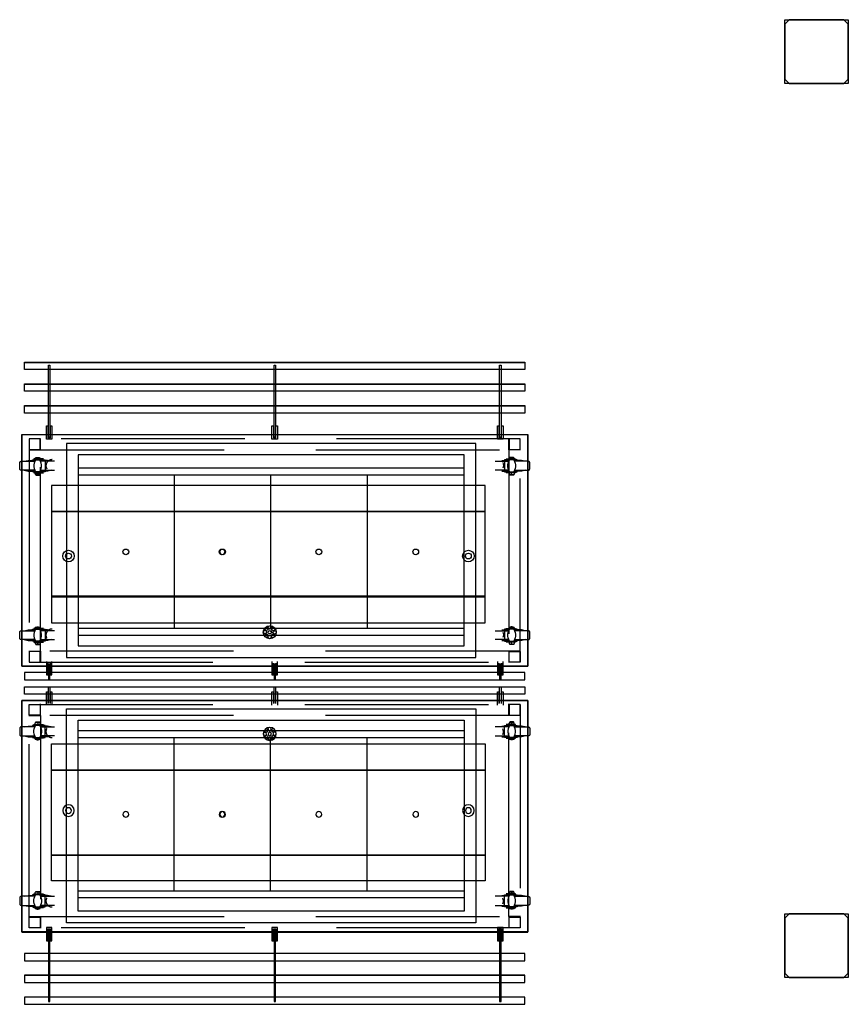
# Model space of a CAD drawing. Header units: millimetres. Extents: x -110 to 230337154, y -20 to 1103899040.
# Tile 40 of 58: x 115187361 to 115190226, y 551926920 to 551930322. Entities that reach past the tile are written whole.
import ezdxf

# ---------------------------------------------------------------- set-up
doc = ezdxf.new("R2010")
doc.units = ezdxf.units.MM
doc.header["$LTSCALE"] = 50
doc.linetypes.add('DASHED', pattern=[19.05, 12.7, -6.35])
doc.layers.get('0').update_dxf_attribs({"lineweight": 5})
for name, color, linetype in [('2D APPARATUUR', 7, 'Continuous'), ('2D APPARATUUR BOVENBOUW KOUD', 3, 'Continuous'), ('2D APPARATUUR ONDERBOUW', 40, 'DASHED'), ('ONDERLEGGER BOUWKUNDIG', 7, 'Continuous')]:
    doc.layers.add(name, color=color, linetype=linetype)

# ---------------------------------------------------------------- blocks, each defined once
blk = doc.blocks.new('HOESTSCHOT 1500 DUBBEL')
at = {"layer": '2D APPARATUUR BOVENBOUW KOUD', "color": 251, "true_color": 0x636466}
for p, q in [((1500, 473.6, 1.3), (0, 473.6, 1.3)), ((0, 473.6, 1.3), (0, 382, 1.3)), ((1500, 382, 1.3), (1500, 473.6, 1.3)), ((1500, 384.3), (0, 384.3)), ((0, 384.3), (0, 89.4)), ((0, 382, 1.3), (1500, 382, 1.3)), ((1500, 89.4), (1500, 384.3)), ((0, 89.4), (1500, 89.4)), ((1500, 89.4), (0, 89.4)), ((0, 89.4), (0, 0)), ((1500, 0), (1500, 89.4)), ((0, 0), (1500, 0))]:
    blk.add_line(p, q, dxfattribs=at)
for centre, radius in [((58.1, 243.3, -0.1), 20), ((58.1, 243.3, -0.1), 10), ((1440.9, 243.3, -0.1), 20), ((1440.9, 243.3, -0.1), 10)]:
    blk.add_circle(centre, radius, dxfattribs=at)
blk = doc.blocks.new('*U189')
at = {"layer": '2D APPARATUUR'}
blk.add_circle((0, 0), 5.82, dxfattribs=at)
blk = doc.blocks.new('*U190')
at = {"layer": '2D APPARATUUR', "color": 0, "linetype": 'ByBlock', "lineweight": -2, "transparency": 16777216}
blk.add_blockref('*U189', (6452.4, 2.4), dxfattribs=at)
for p, rotation in [((6457.7, 14), 315.0000000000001), ((6469.6, 18.5), 270), ((6481.2, 13.2), 225.0000000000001), ((6485.7, 1.3), 180), ((6456.9, -9.5), 45.00000000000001), ((6468.5, -14.8), 90.00000000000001), ((6480.4, -10.3), 135)]:
    blk.add_blockref('*U189', p, dxfattribs=dict(at, rotation=rotation))
blk = doc.blocks.new('GRKKB-S 14')
at = {"layer": '2D APPARATUUR', "color": 251, "true_color": 0x636466}
for p, q in [((40, 663.8), (1375, 663.8)), ((40, 639.9), (1375, 639.9)), ((375, 109.9), (375, 639.9)), ((710, 109.9), (710, 639.9)), ((1042.5, 109.9), (1042.5, 639.9)), ((40, 109.9), (1375, 109.9)), ((40, 109.9), (365, 109.9)), ((365, 109.9), (690, 109.9)), ((40, 86.1), (1375, 86.1))]:
    blk.add_line(p, q, dxfattribs=at)
for points in [[(0, 0), (1415, 0), (1415, 740), (0, 740)], [(40, 40), (1375, 40), (1375, 700), (40, 700)]]:
    blk.add_lwpolyline(points, close=True, dxfattribs=at)
for centre, radius in [((712.1, 652.8), 22.5), ((712.3, 652.6), 5.82), ((207.5, 374.9), 9.86), ((542.5, 374.9), 9.86), ((875, 374.9), 9.86), ((877.5, 374.9), 9.86), ((1210, 374.9), 9.86)]:
    blk.add_circle(centre, radius, dxfattribs=at)
blk.add_blockref('*U190', (-5756.9, 651), dxfattribs=at)
blk = doc.blocks.new('A$Ce2f15372')
at = {"layer": '2D APPARATUUR'}
for p, q in [((17, 2193.2), (17, 2218.4)), ((17, 2218.4), (1747.2, 2218.4)), ((1747.2, 2218.4), (1747.2, 2193.2)), ((1747.2, 2193.2), (17, 2193.2)), ((99.5, 1959.3), (99.5, 2208.5)), ((99.5, 2208.5), (104.5, 2208.5)), ((104.5, 2208.5), (104.5, 1959.3)), ((879.5, 1959.3), (879.5, 2208.5)), ((879.5, 2208.5), (884.5, 2208.5)), ((884.5, 2208.5), (884.5, 1959.3)), ((1659.4, 1959.3), (1659.4, 2208.5)), ((1659.4, 2208.5), (1664.5, 2208.5)), ((1664.5, 2208.5), (1664.5, 1959.3)), ((17, 2118.4), (17, 2143.5)), ((17, 2143.5), (1747.2, 2143.5)), ((1747.2, 2143.5), (1747.2, 2118.4)), ((1747.2, 2118.4), (17, 2118.4)), ((17, 2043.2), (17, 2068.6)), ((17, 2068.6), (1747.2, 2068.6)), ((1747.2, 2043.2), (17, 2043.2)), ((1747.2, 2068.6), (1747.2, 2043.2)), ((92.3, 1952.7), (92.3, 1998.7)), ((92.3, 1998.7), (97.4, 1998.7)), ((97.4, 1998.7), (97.4, 1957.7)), ((106.4, 1957.7), (106.4, 1998.7)), ((106.4, 1998.7), (111.4, 1998.7)), ((111.4, 1998.7), (111.4, 1952.7)), ((872.3, 1952.7), (872.3, 1998.7)), ((872.3, 1998.7), (877.3, 1998.7)), ((877.3, 1998.7), (877.3, 1957.7)), ((886.3, 1957.7), (886.3, 1998.7)), ((886.3, 1998.7), (891.4, 1998.7)), ((891.4, 1998.7), (891.4, 1952.7)), ((1652.3, 1952.7), (1652.3, 1998.7)), ((1652.3, 1998.7), (1657.3, 1998.7)), ((1657.3, 1998.7), (1657.3, 1957.7)), ((1666.3, 1957.7), (1666.3, 1998.7)), ((1666.3, 1998.7), (1671.3, 1998.7)), ((1671.3, 1998.7), (1671.3, 1952.7)), ((7, 1168.2), (7, 1968.6)), ((7, 1968.6), (1757.3, 1968.6)), ((111.4, 1952.7), (92.3, 1952.7)), ((97.4, 1957.7), (106.4, 1957.7)), ((104.5, 1959.3), (99.5, 1959.3)), ((891.4, 1952.7), (872.3, 1952.7)), ((877.3, 1957.7), (886.3, 1957.7)), ((884.5, 1959.3), (879.5, 1959.3)), ((1671.3, 1952.7), (1652.3, 1952.7)), ((1657.3, 1957.7), (1666.3, 1957.7)), ((1664.5, 1959.3), (1659.4, 1959.3)), ((1692, 1915.6), (1692, 1955.6)), ((1757.3, 1968.6), (1757.3, 1168.2)), ((1731.9, 1915.6), (1692, 1915.6)), ((1757.3, 1168.2), (7, 1168.2)), ((92.3, 1184.2), (92.3, 1138.1)), ((97.4, 1138.1), (97.4, 1179.1)), ((99.5, 1177.6), (99.5, 1121.3)), ((104.5, 1121.3), (104.5, 1177.6)), ((106.4, 1179.1), (106.4, 1138.1)), ((111.4, 1138.1), (111.4, 1184.2)), ((872.3, 1184.2), (872.3, 1138.1)), ((877.3, 1138.1), (877.3, 1179.1)), ((879.5, 1177.6), (879.5, 1121.3)), ((884.5, 1121.3), (884.5, 1177.6)), ((886.3, 1179.1), (886.3, 1138.1)), ((891.4, 1138.1), (891.4, 1184.2)), ((1652.3, 1184.2), (1652.3, 1138.1)), ((1657.3, 1138.1), (1657.3, 1179.1)), ((1659.4, 1177.6), (1659.4, 1121.3)), ((1664.5, 1121.3), (1664.5, 1177.6)), ((1666.3, 1179.1), (1666.3, 1138.1)), ((1671.3, 1138.1), (1671.3, 1184.2)), ((17, 1146.4), (17, 1121)), ((1747.2, 1146.4), (17, 1146.4)), ((92.3, 1138.1), (97.4, 1138.1)), ((106.4, 1138.1), (111.4, 1138.1)), ((872.3, 1138.1), (877.3, 1138.1)), ((886.3, 1138.1), (891.4, 1138.1)), ((1652.3, 1138.1), (1657.3, 1138.1)), ((1666.3, 1138.1), (1671.3, 1138.1)), ((1747.2, 1121), (1747.2, 1146.4)), ((17, 1121), (1747.2, 1121)), ((17, 1121), (1747.2, 1121)), ((17, 1072), (17, 1097.4)), ((99.5, 1040.8), (99.5, 1097.1)), ((104.5, 1097.1), (104.5, 1040.8)), ((879.5, 1040.8), (879.5, 1097.1)), ((884.5, 1097.1), (884.5, 1040.8)), ((1659.4, 1040.8), (1659.4, 1097.1)), ((1664.5, 1097.1), (1664.5, 1040.8)), ((1747.2, 1097.4), (1747.2, 1072)), ((1747.2, 1072), (17, 1072)), ((92.3, 1034.2), (92.3, 1080.2)), ((92.3, 1080.2), (97.4, 1080.2)), ((97.4, 1080.2), (97.4, 1039.2)), ((106.4, 1039.2), (106.4, 1080.2)), ((106.4, 1080.2), (111.4, 1080.2)), ((111.4, 1080.2), (111.4, 1034.2)), ((872.3, 1034.2), (872.3, 1080.2)), ((872.3, 1080.2), (877.3, 1080.2)), ((877.3, 1080.2), (877.3, 1039.2)), ((886.3, 1039.2), (886.3, 1080.2)), ((886.3, 1080.2), (891.4, 1080.2)), ((891.4, 1080.2), (891.4, 1034.2)), ((1652.3, 1034.2), (1652.3, 1080.2)), ((1652.3, 1080.2), (1657.3, 1080.2)), ((1657.3, 1080.2), (1657.3, 1039.2)), ((1666.3, 1039.2), (1666.3, 1080.2)), ((1666.3, 1080.2), (1671.3, 1080.2)), ((1671.3, 1080.2), (1671.3, 1034.2)), ((7, 1050.2), (7, 249.8)), ((1757.3, 1050.2), (7, 1050.2)), ((1757.3, 249.8), (1757.3, 1050.2)), ((1731.9, 302.8), (1692, 302.8)), ((1692, 302.8), (1692, 262.8)), ((7, 249.8), (1757.3, 249.8)), ((111.4, 265.7), (92.3, 265.7)), ((92.3, 265.7), (92.3, 219.7)), ((97.4, 219.7), (97.4, 260.7)), ((97.4, 260.7), (106.4, 260.7)), ((104.5, 259.1), (99.5, 259.1)), ((99.5, 259.1), (99.5, 9.9)), ((104.5, 9.9), (104.5, 259.1)), ((106.4, 260.7), (106.4, 219.7)), ((111.4, 219.7), (111.4, 265.7)), ((891.4, 265.7), (872.3, 265.7)), ((872.3, 265.7), (872.3, 219.7)), ((877.3, 219.7), (877.3, 260.7)), ((877.3, 260.7), (886.3, 260.7)), ((884.5, 259.1), (879.5, 259.1)), ((879.5, 259.1), (879.5, 9.9)), ((884.5, 9.9), (884.5, 259.1)), ((886.3, 260.7), (886.3, 219.7)), ((891.4, 219.7), (891.4, 265.7)), ((1671.3, 265.7), (1652.3, 265.7)), ((1652.3, 265.7), (1652.3, 219.7)), ((1657.3, 219.7), (1657.3, 260.7)), ((1657.3, 260.7), (1666.3, 260.7)), ((1664.5, 259.1), (1659.4, 259.1)), ((1659.4, 259.1), (1659.4, 9.9)), ((1664.5, 9.9), (1664.5, 259.1)), ((1666.3, 260.7), (1666.3, 219.7)), ((1671.3, 219.7), (1671.3, 265.7)), ((92.3, 219.7), (97.4, 219.7)), ((106.4, 219.7), (111.4, 219.7)), ((872.3, 219.7), (877.3, 219.7)), ((886.3, 219.7), (891.4, 219.7)), ((1652.3, 219.7), (1657.3, 219.7)), ((1666.3, 219.7), (1671.3, 219.7)), ((17, 175.2), (17, 149.8)), ((1747.2, 175.2), (17, 175.2)), ((1747.2, 149.8), (1747.2, 175.2)), ((17, 149.8), (1747.2, 149.8)), ((17, 100), (17, 74.9)), ((1747.2, 100), (17, 100)), ((17, 74.9), (1747.2, 74.9)), ((1747.2, 74.9), (1747.2, 100)), ((17, 25.1), (17, 0)), ((1747.2, 25.1), (17, 25.1)), ((17, 0), (1747.2, 0)), ((99.5, 9.9), (104.5, 9.9)), ((879.5, 9.9), (884.5, 9.9)), ((1659.4, 9.9), (1664.5, 9.9)), ((1747.2, 0), (1747.2, 25.1))]:
    blk.add_line(p, q, dxfattribs=at)
for points in [[(1746.8, 2218), (1746.8, 2193.2), (16.9, 2193.2), (16.9, 2218)], [(1746.8, 2143.1), (1746.8, 2118.3), (16.9, 2118.3), (16.9, 2143.1)], [(1746.8, 2043.1), (16.9, 2043.1), (16.9, 2068.3), (1746.8, 2068.3)], [(1746.8, 1146.4), (16.9, 1146.4), (16.9, 1121.3), (1746.8, 1121.3)], [(1746.8, 1071.9), (16.9, 1071.9), (16.9, 1097.1), (1746.8, 1097.1)], [(1746.8, 175.2), (16.9, 175.2), (16.9, 150.1), (1746.8, 150.1)], [(1746.8, 75.2), (1746.8, 100.1), (16.9, 100.1), (16.9, 75.2)], [(1746.8, 0.4), (1746.8, 25.2), (16.9, 25.2), (16.9, 0.4)]]:
    blk.add_lwpolyline(points, close=True, dxfattribs=at)
at = {"layer": '2D APPARATUUR', "color": 7, "lineweight": 25}
for points in [[(1756.8, 1168.2), (1756.8, 1968.3), (6.9, 1968.3), (6.9, 1168.2)], [(1756.8, 1050.2), (1756.8, 250.1), (6.9, 250.1), (6.9, 1050.2)]]:
    blk.add_lwpolyline(points, close=True, dxfattribs=at)
at = {"layer": '2D APPARATUUR ONDERBOUW'}
for p, q in [((70.6, 1954.5), (33.1, 1954.5)), ((33.1, 1954.5), (33.1, 1916.9)), ((70.6, 1916.9), (70.6, 1954.5)), ((72, 1915.6), (72, 1955.6)), ((1730.6, 1954.5), (1693, 1954.5)), ((1693, 1954.5), (1693, 1916.9)), ((1730.6, 1916.9), (1730.6, 1954.5)), ((32, 1915.6), (72, 1915.6)), ((33.1, 1916.9), (70.6, 1916.9)), ((1693, 1916.9), (1730.6, 1916.9)), ((0, 1872.2), (0.3, 1873)), ((0, 1871.4), (0, 1872.2)), ((0, 1850.3), (0, 1871.4)), ((0.3, 1873), (0.5, 1873.8)), ((0.5, 1873.8), (1.1, 1874.6)), ((1.1, 1874.6), (1.6, 1875.1)), ((1.6, 1875.1), (2.4, 1875.7)), ((2.4, 1875.7), (3.2, 1875.9)), ((3.2, 1875.9), (4, 1876.2)), ((4, 1876.2), (5, 1876.5)), ((5, 1876.5), (52.4, 1876.5)), ((15.9, 1876.5), (28.8, 1879.4)), ((28.8, 1879.4), (54, 1879.4)), ((44.2, 1879.4), (44.2, 1881.2)), ((44.2, 1881.2), (87.8, 1881.2)), ((81.8, 1884.7), (48.9, 1884.7)), ((48.9, 1884.7), (48.9, 1882)), ((52.1, 1875.9), (50.3, 1870.1)), ((55, 1881.2), (52.1, 1875.9)), ((54, 1887.6), (57.1, 1888.9)), ((70.9, 1887.6), (54, 1887.6)), ((54, 1887.6), (54, 1884.7)), ((57.1, 1888.9), (60.6, 1889.4)), ((60.6, 1889.4), (64.3, 1889.4)), ((64.3, 1889.4), (67.7, 1888.9)), ((67.7, 1888.9), (70.9, 1887.6)), ((72.5, 1875.9), (69.6, 1881.2)), ((70.9, 1887.6), (70.9, 1884.7)), ((96, 1879.4), (70.9, 1879.4)), ((119.9, 1876.5), (72.5, 1876.5)), ((74.6, 1870.1), (72.5, 1875.9)), ((87.8, 1881.2), (87.8, 1840.2)), ((109, 1876.5), (96, 1879.4)), ((1643.8, 1876.5), (1691.5, 1876.5)), ((1667.6, 1879.4), (1692.8, 1879.4)), ((1670.3, 1871.7), (1671.9, 1868)), ((1719.8, 1881.2), (1676.1, 1881.2)), ((1676.1, 1881.2), (1676.1, 1840.2)), ((1682.2, 1884.7), (1714.7, 1884.7)), ((1689.1, 1870.1), (1691.2, 1875.9)), ((1691.2, 1875.9), (1694.1, 1881.2)), ((1696.2, 1888.9), (1692.8, 1887.6)), ((1692.8, 1887.6), (1692.8, 1884.7)), ((1692.8, 1887.6), (1710, 1887.6)), ((1699.7, 1889.4), (1696.2, 1888.9)), ((1703.1, 1889.4), (1699.7, 1889.4)), ((1706.5, 1888.9), (1703.1, 1889.4)), ((1710, 1887.6), (1706.5, 1888.9)), ((1708.7, 1881.2), (1711.6, 1875.9)), ((1735.1, 1879.4), (1709.7, 1879.4)), ((1710, 1887.6), (1710, 1884.7)), ((1758.9, 1876.5), (1711.3, 1876.5)), ((1711.6, 1875.9), (1713.4, 1870.1)), ((1714.7, 1884.7), (1714.7, 1882)), ((1719.8, 1879.4), (1719.8, 1881.2)), ((1748.1, 1876.5), (1735.1, 1879.4)), ((1759.7, 1876.2), (1758.9, 1876.5)), ((1760.5, 1875.9), (1759.7, 1876.2)), ((1761.3, 1875.7), (1760.5, 1875.9)), ((1762.1, 1875.1), (1761.3, 1875.7)), ((1762.6, 1874.6), (1762.1, 1875.1)), ((1763.2, 1873.8), (1762.6, 1874.6)), ((1763.4, 1873), (1763.2, 1873.8)), ((1763.7, 1872.2), (1763.4, 1873)), ((1764, 1871.4), (1763.7, 1872.2)), ((1764, 1850.3), (1764, 1871.4)), ((0, 1849.5), (0, 1850.3)), ((0.3, 1848.7), (0, 1849.5)), ((0.5, 1847.9), (0.3, 1848.7)), ((1.1, 1847.1), (0.5, 1847.9)), ((1.6, 1846.6), (1.1, 1847.1)), ((2.4, 1846), (1.6, 1846.6)), ((3.2, 1845.5), (2.4, 1846)), ((4, 1845.5), (3.2, 1845.5)), ((5, 1845.2), (4, 1845.5)), ((52.4, 1845.2), (5, 1845.2)), ((15.9, 1845.2), (28.8, 1842.3)), ((28.8, 1842.3), (54, 1842.3)), ((44.2, 1840.2), (44.2, 1842.3)), ((87.8, 1840.2), (44.2, 1840.2)), ((48.9, 1839.7), (48.9, 1837)), ((50.3, 1870.1), (49.2, 1864)), ((49.2, 1864), (49.2, 1857.7)), ((49.2, 1857.7), (50.3, 1851.6)), ((50.3, 1851.6), (52.1, 1845.8)), ((52.1, 1845.8), (55, 1840.2)), ((69.6, 1840.2), (72.5, 1845.8)), ((96, 1842.3), (70.9, 1842.3)), ((72.5, 1845.8), (74.6, 1851.6)), ((72.5, 1845.2), (119.9, 1845.2)), ((75.7, 1864), (74.6, 1870.1)), ((74.6, 1851.6), (75.7, 1857.7)), ((75.7, 1857.7), (75.7, 1864)), ((109, 1845.2), (96, 1842.3)), ((1691.5, 1845.2), (1643.8, 1845.2)), ((1667.6, 1842.3), (1692.8, 1842.3)), ((1672.4, 1856.1), (1671.1, 1852.1)), ((1671.9, 1868), (1672.9, 1864)), ((1672.9, 1860), (1672.4, 1856.1)), ((1672.9, 1864), (1672.9, 1860)), ((1676.1, 1840.2), (1719.8, 1840.2)), ((1688.3, 1864), (1689.1, 1870.1)), ((1688.3, 1857.7), (1688.3, 1864)), ((1689.1, 1851.6), (1688.3, 1857.7)), ((1691.2, 1845.8), (1689.1, 1851.6)), ((1694.1, 1840.2), (1691.2, 1845.8)), ((1711.6, 1845.8), (1708.7, 1840.2)), ((1735.1, 1842.3), (1709.7, 1842.3)), ((1711.3, 1845.2), (1758.9, 1845.2)), ((1713.4, 1851.6), (1711.6, 1845.8)), ((1713.4, 1870.1), (1714.5, 1864)), ((1714.5, 1857.7), (1713.4, 1851.6)), ((1714.5, 1864), (1714.5, 1857.7)), ((1714.7, 1839.7), (1714.7, 1837)), ((1719.8, 1840.2), (1719.8, 1842.3)), ((1748.1, 1845.2), (1735.1, 1842.3)), ((1758.9, 1845.2), (1759.7, 1845.5)), ((1759.7, 1845.5), (1760.5, 1845.5)), ((1760.5, 1845.5), (1761.3, 1846)), ((1761.3, 1846), (1762.1, 1846.6)), ((1762.1, 1846.6), (1762.6, 1847.1)), ((1762.6, 1847.1), (1763.2, 1847.9)), ((1763.2, 1847.9), (1763.4, 1848.7)), ((1763.4, 1848.7), (1763.7, 1849.5)), ((1763.7, 1849.5), (1764, 1850.3)), ((48.9, 1837), (81.8, 1837)), ((54, 1837), (54, 1832)), ((54.8, 1831.2), (54, 1832)), ((54, 1832), (54.5, 1830.7)), ((54.5, 1830.7), (55.3, 1829.4)), ((55.6, 1830.7), (54.8, 1831.2)), ((55.3, 1829.4), (56.4, 1828)), ((56.6, 1830.4), (55.6, 1830.7)), ((56.4, 1828), (68.5, 1828)), ((57.7, 1830.2), (56.6, 1830.4)), ((58.7, 1830.2), (57.7, 1830.2)), ((59.8, 1830.4), (58.7, 1830.2)), ((60.9, 1830.7), (59.8, 1830.4)), ((61.6, 1831.2), (60.9, 1830.7)), ((62.4, 1832), (61.6, 1831.2)), ((62.4, 1832), (62.4, 1837)), ((63.2, 1831.2), (62.4, 1832)), ((64, 1830.7), (63.2, 1831.2)), ((65.1, 1830.4), (64, 1830.7)), ((66.1, 1830.2), (65.1, 1830.4)), ((67.2, 1830.2), (66.1, 1830.2)), ((68.3, 1830.4), (67.2, 1830.2)), ((69.3, 1830.7), (68.3, 1830.4)), ((68.5, 1828), (69.6, 1829.4)), ((70.1, 1831.2), (69.3, 1830.7)), ((69.6, 1829.4), (70.4, 1830.7)), ((70.9, 1832), (70.1, 1831.2)), ((70.4, 1830.7), (70.9, 1832)), ((70.9, 1837), (70.9, 1832)), ((1714.7, 1837), (1682.2, 1837)), ((1692.8, 1837), (1692.8, 1832)), ((1692.8, 1832), (1693.6, 1831.2)), ((1693.6, 1830.7), (1692.8, 1832)), ((1693.6, 1831.2), (1694.6, 1830.7)), ((1694.4, 1829.4), (1693.6, 1830.7)), ((1695.4, 1828), (1694.4, 1829.4)), ((1694.6, 1830.7), (1695.4, 1830.4)), ((1695.4, 1830.4), (1696.5, 1830.2)), ((1707.3, 1828), (1695.4, 1828)), ((1696.5, 1830.2), (1697.5, 1830.2)), ((1697.5, 1830.2), (1698.6, 1830.4)), ((1698.6, 1830.4), (1699.7, 1830.7)), ((1699.7, 1830.7), (1700.7, 1831.2)), ((1700.7, 1831.2), (1701.2, 1832)), ((1701.2, 1832), (1701.2, 1837)), ((1701.2, 1832), (1702, 1831.2)), ((1702, 1831.2), (1703.1, 1830.7)), ((1703.1, 1830.7), (1703.9, 1830.4)), ((1703.9, 1830.4), (1705, 1830.2)), ((1705, 1830.2), (1706.3, 1830.2)), ((1706.3, 1830.2), (1707.3, 1830.4)), ((1707.3, 1830.4), (1708.1, 1830.7)), ((1708.4, 1829.4), (1707.3, 1828)), ((1708.1, 1830.7), (1709.2, 1831.2)), ((1709.2, 1830.7), (1708.4, 1829.4)), ((1709.2, 1831.2), (1710, 1832)), ((1710, 1832), (1709.2, 1830.7)), ((1710, 1837), (1710, 1832)), ((15.9, 1290.9), (28.8, 1294.1)), ((28.8, 1294.1), (54, 1294.1)), ((44.2, 1294.1), (44.2, 1296)), ((44.2, 1296), (87.8, 1296)), ((81.8, 1299.1), (48.9, 1299.1)), ((48.9, 1299.1), (48.9, 1296.8)), ((55, 1296), (52.1, 1290.7)), ((54, 1302.3), (57.1, 1303.6)), ((70.9, 1302.3), (54, 1302.3)), ((54, 1302.3), (54, 1299.1)), ((57.1, 1303.6), (60.6, 1304.2)), ((60.6, 1304.2), (64.3, 1304.2)), ((64.3, 1304.2), (67.7, 1303.6)), ((67.7, 1303.6), (70.9, 1302.3)), ((72.5, 1290.7), (69.6, 1296)), ((70.9, 1302.3), (70.9, 1299.1)), ((96, 1294.1), (70.9, 1294.1)), ((87.8, 1296), (87.8, 1255)), ((109, 1290.9), (96, 1294.1)), ((1667.6, 1294.1), (1692.8, 1294.1)), ((1719.8, 1296), (1676.1, 1296)), ((1676.1, 1296), (1676.1, 1255)), ((1682.2, 1299.1), (1714.7, 1299.1)), ((1691.2, 1290.7), (1694.1, 1296)), ((1696.2, 1303.6), (1692.8, 1302.3)), ((1692.8, 1302.3), (1692.8, 1299.1)), ((1692.8, 1302.3), (1710, 1302.3)), ((1699.7, 1304.2), (1696.2, 1303.6)), ((1703.1, 1304.2), (1699.7, 1304.2)), ((1706.5, 1303.6), (1703.1, 1304.2)), ((1710, 1302.3), (1706.5, 1303.6)), ((1708.7, 1296), (1711.6, 1290.7)), ((1735.1, 1294.1), (1709.7, 1294.1)), ((1710, 1302.3), (1710, 1299.1)), ((1714.7, 1299.1), (1714.7, 1296.8)), ((1719.8, 1294.1), (1719.8, 1296)), ((1748.1, 1290.9), (1735.1, 1294.1)), ((0, 1287), (0.3, 1287.8)), ((0, 1285.9), (0, 1287)), ((0, 1265), (0, 1285.9)), ((0, 1264.2), (0, 1265)), ((0.3, 1263.4), (0, 1264.2)), ((0.3, 1287.8), (0.5, 1288.6)), ((0.5, 1262.6), (0.3, 1263.4)), ((0.5, 1288.6), (1.1, 1289.1)), ((1.1, 1261.8), (0.5, 1262.6)), ((1.1, 1289.1), (1.6, 1289.9)), ((1.6, 1261.3), (1.1, 1261.8)), ((1.6, 1289.9), (2.4, 1290.4)), ((2.4, 1260.8), (1.6, 1261.3)), ((2.4, 1290.4), (3.2, 1290.7)), ((3.2, 1260.2), (2.4, 1260.8)), ((3.2, 1290.7), (4, 1290.9)), ((4, 1260), (3.2, 1260.2)), ((4, 1290.9), (5, 1290.9)), ((5, 1260), (4, 1260)), ((5, 1290.9), (52.4, 1290.9)), ((52.4, 1260), (5, 1260)), ((15.9, 1260), (28.8, 1257.1)), ((50.3, 1284.6), (49.2, 1278.5)), ((49.2, 1278.5), (49.2, 1272.4)), ((49.2, 1272.4), (50.3, 1266.3)), ((52.1, 1290.7), (50.3, 1284.6)), ((50.3, 1266.3), (52.1, 1260.5)), ((52.1, 1260.5), (55, 1255)), ((69.6, 1255), (72.5, 1260.5)), ((119.9, 1290.9), (72.5, 1290.9)), ((74.6, 1284.6), (72.5, 1290.7)), ((72.5, 1260.5), (74.6, 1266.3)), ((72.5, 1260), (119.9, 1260)), ((75.7, 1278.5), (74.6, 1284.6)), ((74.6, 1266.3), (75.7, 1272.4)), ((75.7, 1272.4), (75.7, 1278.5)), ((109, 1260), (96, 1257.1)), ((1643.8, 1290.9), (1691.5, 1290.9)), ((1691.5, 1260), (1643.8, 1260)), ((1670.3, 1286.2), (1671.9, 1282.5)), ((1672.4, 1270.6), (1671.1, 1266.9)), ((1671.9, 1282.5), (1672.9, 1278.8)), ((1672.9, 1274.5), (1672.4, 1270.6)), ((1672.9, 1278.8), (1672.9, 1274.5)), ((1688.3, 1278.5), (1689.1, 1284.6)), ((1688.3, 1272.4), (1688.3, 1278.5)), ((1689.1, 1266.3), (1688.3, 1272.4)), ((1689.1, 1284.6), (1691.2, 1290.7)), ((1691.2, 1260.5), (1689.1, 1266.3)), ((1694.1, 1255), (1691.2, 1260.5)), ((1711.6, 1260.5), (1708.7, 1255)), ((1758.9, 1290.9), (1711.3, 1290.9)), ((1711.3, 1260), (1758.9, 1260)), ((1711.6, 1290.7), (1713.4, 1284.6)), ((1713.4, 1266.3), (1711.6, 1260.5)), ((1713.4, 1284.6), (1714.5, 1278.5)), ((1714.5, 1272.4), (1713.4, 1266.3)), ((1714.5, 1278.5), (1714.5, 1272.4)), ((1748.1, 1260), (1735.1, 1257.1)), ((1759.7, 1290.9), (1758.9, 1290.9)), ((1758.9, 1260), (1759.7, 1260)), ((1760.5, 1290.7), (1759.7, 1290.9)), ((1759.7, 1260), (1760.5, 1260.2)), ((1761.3, 1290.4), (1760.5, 1290.7)), ((1760.5, 1260.2), (1761.3, 1260.8)), ((1762.1, 1289.9), (1761.3, 1290.4)), ((1761.3, 1260.8), (1762.1, 1261.3)), ((1762.6, 1289.1), (1762.1, 1289.9)), ((1762.1, 1261.3), (1762.6, 1261.8)), ((1763.2, 1288.6), (1762.6, 1289.1)), ((1762.6, 1261.8), (1763.2, 1262.6)), ((1763.4, 1287.8), (1763.2, 1288.6)), ((1763.2, 1262.6), (1763.4, 1263.4)), ((1763.7, 1287), (1763.4, 1287.8)), ((1763.4, 1263.4), (1763.7, 1264.2)), ((1764, 1285.9), (1763.7, 1287)), ((1763.7, 1264.2), (1764, 1265)), ((1764, 1265), (1764, 1285.9)), ((28.8, 1257.1), (54, 1257.1)), ((44.2, 1255), (44.2, 1257.1)), ((87.8, 1255), (44.2, 1255)), ((48.9, 1254.2), (48.9, 1251.8)), ((48.9, 1251.8), (81.8, 1251.8)), ((54, 1251.8), (54, 1246.8)), ((54.8, 1246), (54, 1246.8)), ((54, 1246.8), (54.5, 1245.2)), ((54.5, 1245.2), (55.3, 1243.8)), ((55.6, 1245.4), (54.8, 1246)), ((55.3, 1243.8), (56.4, 1242.8)), ((56.6, 1244.9), (55.6, 1245.4)), ((56.4, 1242.8), (68.5, 1242.8)), ((57.7, 1244.9), (56.6, 1244.9)), ((58.7, 1244.9), (57.7, 1244.9)), ((59.8, 1244.9), (58.7, 1244.9)), ((60.9, 1245.4), (59.8, 1244.9)), ((61.6, 1246), (60.9, 1245.4)), ((62.4, 1246.8), (61.6, 1246)), ((62.4, 1246.8), (62.4, 1251.8)), ((63.2, 1246), (62.4, 1246.8)), ((64, 1245.4), (63.2, 1246)), ((65.1, 1244.9), (64, 1245.4)), ((66.1, 1244.9), (65.1, 1244.9)), ((67.2, 1244.9), (66.1, 1244.9)), ((68.3, 1244.9), (67.2, 1244.9)), ((69.3, 1245.4), (68.3, 1244.9)), ((68.5, 1242.8), (69.6, 1243.8)), ((70.1, 1246), (69.3, 1245.4)), ((69.6, 1243.8), (70.4, 1245.2)), ((70.9, 1246.8), (70.1, 1246)), ((70.4, 1245.2), (70.9, 1246.8)), ((96, 1257.1), (70.9, 1257.1)), ((70.9, 1251.8), (70.9, 1246.8)), ((1667.6, 1257.1), (1692.8, 1257.1)), ((1676.1, 1255), (1719.8, 1255)), ((1714.7, 1251.8), (1682.2, 1251.8)), ((1692.8, 1251.8), (1692.8, 1246.8)), ((1692.8, 1246.8), (1693.6, 1246)), ((1693.6, 1245.2), (1692.8, 1246.8)), ((1693.6, 1246), (1694.6, 1245.4)), ((1694.4, 1243.8), (1693.6, 1245.2)), ((1695.4, 1242.8), (1694.4, 1243.8)), ((1694.6, 1245.4), (1695.4, 1244.9)), ((1695.4, 1244.9), (1696.5, 1244.9)), ((1707.3, 1242.8), (1695.4, 1242.8)), ((1696.5, 1244.9), (1697.5, 1244.9)), ((1697.5, 1244.9), (1698.6, 1244.9)), ((1698.6, 1244.9), (1699.7, 1245.4)), ((1699.7, 1245.4), (1700.7, 1246)), ((1700.7, 1246), (1701.2, 1246.8)), ((1701.2, 1246.8), (1701.2, 1251.8)), ((1701.2, 1246.8), (1702, 1246)), ((1702, 1246), (1703.1, 1245.4)), ((1703.1, 1245.4), (1703.9, 1244.9)), ((1703.9, 1244.9), (1705, 1244.9)), ((1705, 1244.9), (1706.3, 1244.9)), ((1706.3, 1244.9), (1707.3, 1244.9)), ((1707.3, 1244.9), (1708.1, 1245.4)), ((1708.4, 1243.8), (1707.3, 1242.8)), ((1708.1, 1245.4), (1709.2, 1246)), ((1709.2, 1245.2), (1708.4, 1243.8)), ((1709.2, 1246), (1710, 1246.8)), ((1710, 1246.8), (1709.2, 1245.2)), ((1735.1, 1257.1), (1709.7, 1257.1)), ((1710, 1251.8), (1710, 1246.8)), ((1714.7, 1254.2), (1714.7, 1251.8)), ((1719.8, 1255), (1719.8, 1257.1)), ((32, 1220.6), (72, 1220.6)), ((70.6, 1219.5), (33.1, 1219.5)), ((33.1, 1219.5), (33.1, 1181.9)), ((70.6, 1181.9), (70.6, 1219.5)), ((72, 1220.6), (72, 1180.6)), ((1731.9, 1220.6), (1692, 1220.6)), ((1692, 1220.6), (1692, 1180.6)), ((1693, 1181.9), (1693, 1219.5)), ((1693, 1219.5), (1730.6, 1219.5)), ((1730.6, 1219.5), (1730.6, 1181.9)), ((33.1, 1181.9), (70.6, 1181.9)), ((1730.6, 1181.9), (1693, 1181.9)), ((33.1, 998.9), (33.1, 1036.4)), ((33.1, 1036.4), (70.6, 1036.4)), ((70.6, 1036.4), (70.6, 998.9)), ((72, 997.8), (72, 1037.8)), ((1692, 997.8), (1692, 1037.8)), ((1693, 1036.4), (1693, 998.9)), ((1730.6, 1036.4), (1693, 1036.4)), ((1730.6, 998.9), (1730.6, 1036.4)), ((32, 997.8), (72, 997.8)), ((70.6, 998.9), (33.1, 998.9)), ((1731.9, 997.8), (1692, 997.8)), ((1693, 998.9), (1730.6, 998.9)), ((0.3, 955), (0, 954.2)), ((0, 954.2), (0, 953.4)), ((0, 953.4), (0, 932.5)), ((0.5, 955.7), (0.3, 955)), ((1.1, 956.5), (0.5, 955.7)), ((1.6, 957.1), (1.1, 956.5)), ((2.4, 957.6), (1.6, 957.1)), ((3.2, 958.1), (2.4, 957.6)), ((4, 958.4), (3.2, 958.1)), ((5, 958.4), (4, 958.4)), ((52.4, 958.4), (5, 958.4)), ((15.9, 958.4), (28.8, 961.3)), ((28.8, 961.3), (54, 961.3)), ((87.8, 963.4), (44.2, 963.4)), ((44.2, 963.4), (44.2, 961.3)), ((48.9, 964.2), (48.9, 966.6)), ((48.9, 966.6), (81.8, 966.6)), ((50.3, 952), (52.1, 957.9)), ((52.1, 957.9), (55, 963.4)), ((54, 971.6), (54.5, 973.2)), ((54.8, 972.4), (54, 971.6)), ((54, 966.6), (54, 971.6)), ((54.5, 973.2), (55.3, 974.5)), ((55.6, 972.9), (54.8, 972.4)), ((55.3, 974.5), (56.4, 975.6)), ((56.6, 973.5), (55.6, 972.9)), ((56.4, 975.6), (68.5, 975.6)), ((57.7, 973.5), (56.6, 973.5)), ((58.7, 973.5), (57.7, 973.5)), ((59.8, 973.5), (58.7, 973.5)), ((60.9, 972.9), (59.8, 973.5)), ((61.6, 972.4), (60.9, 972.9)), ((62.4, 971.6), (61.6, 972.4)), ((63.2, 972.4), (62.4, 971.6)), ((62.4, 971.6), (62.4, 966.6)), ((64, 972.9), (63.2, 972.4)), ((65.1, 973.5), (64, 972.9)), ((66.1, 973.5), (65.1, 973.5)), ((67.2, 973.5), (66.1, 973.5)), ((68.3, 973.5), (67.2, 973.5)), ((69.3, 972.9), (68.3, 973.5)), ((68.5, 975.6), (69.6, 974.5)), ((70.1, 972.4), (69.3, 972.9)), ((69.6, 974.5), (70.4, 973.2)), ((69.6, 963.4), (72.5, 957.9)), ((70.9, 971.6), (70.1, 972.4)), ((70.4, 973.2), (70.9, 971.6)), ((70.9, 966.6), (70.9, 971.6)), ((96, 961.3), (70.9, 961.3)), ((72.5, 958.4), (119.9, 958.4)), ((72.5, 957.9), (74.6, 952)), ((87.8, 922.4), (87.8, 963.4)), ((109, 958.4), (96, 961.3)), ((1691.5, 958.4), (1643.8, 958.4)), ((1667.6, 961.3), (1692.8, 961.3)), ((1676.1, 922.4), (1676.1, 963.4)), ((1676.1, 963.4), (1719.8, 963.4)), ((1714.7, 966.6), (1682.2, 966.6)), ((1691.2, 957.9), (1689.1, 952)), ((1694.1, 963.4), (1691.2, 957.9)), ((1693.6, 973.2), (1692.8, 971.6)), ((1692.8, 971.6), (1693.6, 972.4)), ((1692.8, 966.6), (1692.8, 971.6)), ((1694.4, 974.5), (1693.6, 973.2)), ((1693.6, 972.4), (1694.6, 972.9)), ((1695.4, 975.6), (1694.4, 974.5)), ((1694.6, 972.9), (1695.4, 973.5)), ((1707.3, 975.6), (1695.4, 975.6)), ((1695.4, 973.5), (1696.5, 973.5)), ((1696.5, 973.5), (1697.5, 973.5)), ((1697.5, 973.5), (1698.6, 973.5)), ((1698.6, 973.5), (1699.7, 972.9)), ((1699.7, 972.9), (1700.7, 972.4)), ((1700.7, 972.4), (1701.2, 971.6)), ((1701.2, 971.6), (1702, 972.4)), ((1701.2, 971.6), (1701.2, 966.6)), ((1702, 972.4), (1703.1, 972.9)), ((1703.1, 972.9), (1703.9, 973.5)), ((1703.9, 973.5), (1705, 973.5)), ((1705, 973.5), (1706.3, 973.5)), ((1706.3, 973.5), (1707.3, 973.5)), ((1708.4, 974.5), (1707.3, 975.6)), ((1707.3, 973.5), (1708.1, 972.9)), ((1708.1, 972.9), (1709.2, 972.4)), ((1709.2, 973.2), (1708.4, 974.5)), ((1711.6, 957.9), (1708.7, 963.4)), ((1710, 971.6), (1709.2, 973.2)), ((1709.2, 972.4), (1710, 971.6)), ((1735.1, 961.3), (1709.7, 961.3)), ((1710, 966.6), (1710, 971.6)), ((1711.3, 958.4), (1758.9, 958.4)), ((1713.4, 952), (1711.6, 957.9)), ((1714.7, 964.2), (1714.7, 966.6)), ((1719.8, 963.4), (1719.8, 961.3)), ((1748.1, 958.4), (1735.1, 961.3)), ((1758.9, 958.4), (1759.7, 958.4)), ((1759.7, 958.4), (1760.5, 958.1)), ((1760.5, 958.1), (1761.3, 957.6)), ((1761.3, 957.6), (1762.1, 957.1)), ((1762.1, 957.1), (1762.6, 956.5)), ((1762.6, 956.5), (1763.2, 955.7)), ((1763.2, 955.7), (1763.4, 955)), ((1763.4, 955), (1763.7, 954.2)), ((1763.7, 954.2), (1764, 953.4)), ((1764, 953.4), (1764, 932.5)), ((0, 932.5), (0, 931.4)), ((0, 931.4), (0.3, 930.6)), ((0.3, 930.6), (0.5, 929.8)), ((0.5, 929.8), (1.1, 929.3)), ((1.1, 929.3), (1.6, 928.5)), ((1.6, 928.5), (2.4, 928)), ((2.4, 928), (3.2, 927.7)), ((3.2, 927.7), (4, 927.4)), ((4, 927.4), (5, 927.4)), ((5, 927.4), (52.4, 927.4)), ((15.9, 927.4), (28.8, 924.3)), ((28.8, 924.3), (54, 924.3)), ((44.2, 924.3), (44.2, 922.4)), ((44.2, 922.4), (87.8, 922.4)), ((48.9, 919.2), (48.9, 921.6)), ((81.8, 919.2), (48.9, 919.2)), ((49.2, 946), (50.3, 952)), ((49.2, 939.9), (49.2, 946)), ((50.3, 933.8), (49.2, 939.9)), ((52.1, 927.7), (50.3, 933.8)), ((55, 922.4), (52.1, 927.7)), ((54, 916.1), (54, 919.2)), ((72.5, 927.7), (69.6, 922.4)), ((96, 924.3), (70.9, 924.3)), ((70.9, 916.1), (70.9, 919.2)), ((74.6, 933.8), (72.5, 927.7)), ((119.9, 927.4), (72.5, 927.4)), ((74.6, 952), (75.7, 946)), ((75.7, 939.9), (74.6, 933.8)), ((75.7, 946), (75.7, 939.9)), ((109, 927.4), (96, 924.3)), ((1643.8, 927.4), (1691.5, 927.4)), ((1667.6, 924.3), (1692.8, 924.3)), ((1670.3, 932.2), (1671.9, 935.9)), ((1672.4, 947.8), (1671.1, 951.5)), ((1671.9, 935.9), (1672.9, 939.6)), ((1672.9, 943.8), (1672.4, 947.8)), ((1672.9, 939.6), (1672.9, 943.8)), ((1719.8, 922.4), (1676.1, 922.4)), ((1682.2, 919.2), (1714.7, 919.2)), ((1689.1, 952), (1688.3, 946)), ((1688.3, 946), (1688.3, 939.9)), ((1688.3, 939.9), (1689.1, 933.8)), ((1689.1, 933.8), (1691.2, 927.7)), ((1691.2, 927.7), (1694.1, 922.4)), ((1692.8, 916.1), (1692.8, 919.2)), ((1708.7, 922.4), (1711.6, 927.7)), ((1735.1, 924.3), (1709.7, 924.3)), ((1710, 916.1), (1710, 919.2)), ((1758.9, 927.4), (1711.3, 927.4)), ((1711.6, 927.7), (1713.4, 933.8)), ((1714.5, 946), (1713.4, 952)), ((1713.4, 933.8), (1714.5, 939.9)), ((1714.5, 939.9), (1714.5, 946)), ((1714.7, 919.2), (1714.7, 921.6)), ((1719.8, 924.3), (1719.8, 922.4)), ((1748.1, 927.4), (1735.1, 924.3)), ((1759.7, 927.4), (1758.9, 927.4)), ((1760.5, 927.7), (1759.7, 927.4)), ((1761.3, 928), (1760.5, 927.7)), ((1762.1, 928.5), (1761.3, 928)), ((1762.6, 929.3), (1762.1, 928.5)), ((1763.2, 929.8), (1762.6, 929.3)), ((1763.4, 930.6), (1763.2, 929.8)), ((1763.7, 931.4), (1763.4, 930.6)), ((1764, 932.5), (1763.7, 931.4)), ((54, 916.1), (57.1, 914.7)), ((70.9, 916.1), (54, 916.1)), ((57.1, 914.7), (60.6, 914.2)), ((60.6, 914.2), (64.3, 914.2)), ((64.3, 914.2), (67.7, 914.7)), ((67.7, 914.7), (70.9, 916.1)), ((1696.2, 914.7), (1692.8, 916.1)), ((1692.8, 916.1), (1710, 916.1)), ((1699.7, 914.2), (1696.2, 914.7)), ((1703.1, 914.2), (1699.7, 914.2)), ((1706.5, 914.7), (1703.1, 914.2)), ((1710, 916.1), (1706.5, 914.7)), ((15.9, 373.1), (28.8, 376.1)), ((28.8, 376.1), (54, 376.1)), ((87.8, 378.2), (44.2, 378.2)), ((44.2, 378.2), (44.2, 376.1)), ((48.9, 378.7), (48.9, 381.3)), ((48.9, 381.3), (81.8, 381.3)), ((52.1, 372.6), (55, 378.2)), ((54, 386.4), (54.5, 387.7)), ((54.8, 387.2), (54, 386.4)), ((54, 381.3), (54, 386.4)), ((54.5, 387.7), (55.3, 389)), ((55.6, 387.7), (54.8, 387.2)), ((55.3, 389), (56.4, 390.3)), ((56.6, 388), (55.6, 387.7)), ((56.4, 390.3), (68.5, 390.3)), ((57.7, 388.2), (56.6, 388)), ((58.7, 388.2), (57.7, 388.2)), ((59.8, 388), (58.7, 388.2)), ((60.9, 387.7), (59.8, 388)), ((61.6, 387.2), (60.9, 387.7)), ((62.4, 386.4), (61.6, 387.2)), ((63.2, 387.2), (62.4, 386.4)), ((62.4, 386.4), (62.4, 381.3)), ((64, 387.7), (63.2, 387.2)), ((65.1, 388), (64, 387.7)), ((66.1, 388.2), (65.1, 388)), ((67.2, 388.2), (66.1, 388.2)), ((68.3, 388), (67.2, 388.2)), ((69.3, 387.7), (68.3, 388)), ((68.5, 390.3), (69.6, 389)), ((70.1, 387.2), (69.3, 387.7)), ((69.6, 389), (70.4, 387.7)), ((69.6, 378.2), (72.5, 372.6)), ((70.9, 386.4), (70.1, 387.2)), ((70.4, 387.7), (70.9, 386.4)), ((70.9, 381.3), (70.9, 386.4)), ((96, 376.1), (70.9, 376.1)), ((87.8, 337.2), (87.8, 378.2)), ((109, 373.1), (96, 376.1)), ((1667.6, 376.1), (1692.8, 376.1)), ((1676.1, 337.2), (1676.1, 378.2)), ((1676.1, 378.2), (1719.8, 378.2)), ((1714.7, 381.3), (1682.2, 381.3)), ((1694.1, 378.2), (1691.2, 372.6)), ((1693.6, 387.7), (1692.8, 386.4)), ((1692.8, 386.4), (1693.6, 387.2)), ((1692.8, 381.3), (1692.8, 386.4)), ((1694.4, 389), (1693.6, 387.7)), ((1693.6, 387.2), (1694.6, 387.7)), ((1695.4, 390.3), (1694.4, 389)), ((1694.6, 387.7), (1695.4, 388)), ((1707.3, 390.3), (1695.4, 390.3)), ((1695.4, 388), (1696.5, 388.2)), ((1696.5, 388.2), (1697.5, 388.2)), ((1697.5, 388.2), (1698.6, 388)), ((1698.6, 388), (1699.7, 387.7)), ((1699.7, 387.7), (1700.7, 387.2)), ((1700.7, 387.2), (1701.2, 386.4)), ((1701.2, 386.4), (1702, 387.2)), ((1701.2, 386.4), (1701.2, 381.3)), ((1702, 387.2), (1703.1, 387.7)), ((1703.1, 387.7), (1703.9, 388)), ((1703.9, 388), (1705, 388.2)), ((1705, 388.2), (1706.3, 388.2)), ((1706.3, 388.2), (1707.3, 388)), ((1708.4, 389), (1707.3, 390.3)), ((1707.3, 388), (1708.1, 387.7)), ((1708.1, 387.7), (1709.2, 387.2)), ((1709.2, 387.7), (1708.4, 389)), ((1711.6, 372.6), (1708.7, 378.2)), ((1710, 386.4), (1709.2, 387.7)), ((1709.2, 387.2), (1710, 386.4)), ((1735.1, 376.1), (1709.7, 376.1)), ((1710, 381.3), (1710, 386.4)), ((1714.7, 378.7), (1714.7, 381.3)), ((1719.8, 378.2), (1719.8, 376.1)), ((1748.1, 373.1), (1735.1, 376.1)), ((0.3, 369.7), (0, 368.9)), ((0, 368.9), (0, 368.1)), ((0, 368.1), (0, 347)), ((0, 347), (0, 346.2)), ((0, 346.2), (0.3, 345.4)), ((0.5, 370.5), (0.3, 369.7)), ((0.3, 345.4), (0.5, 344.6)), ((1.1, 371.3), (0.5, 370.5)), ((0.5, 344.6), (1.1, 343.8)), ((1.6, 371.8), (1.1, 371.3)), ((1.1, 343.8), (1.6, 343.2)), ((2.4, 372.4), (1.6, 371.8)), ((1.6, 343.2), (2.4, 342.7)), ((3.2, 372.9), (2.4, 372.4)), ((2.4, 342.7), (3.2, 342.5)), ((4, 372.9), (3.2, 372.9)), ((3.2, 342.5), (4, 342.2)), ((5, 373.1), (4, 372.9)), ((4, 342.2), (5, 341.9)), ((52.4, 373.1), (5, 373.1)), ((5, 341.9), (52.4, 341.9)), ((15.9, 341.9), (28.8, 339)), ((49.2, 360.7), (50.3, 366.8)), ((49.2, 354.4), (49.2, 360.7)), ((50.3, 348.3), (49.2, 354.4)), ((50.3, 366.8), (52.1, 372.6)), ((52.1, 342.5), (50.3, 348.3)), ((55, 337.2), (52.1, 342.5)), ((72.5, 342.5), (69.6, 337.2)), ((72.5, 373.1), (119.9, 373.1)), ((72.5, 372.6), (74.6, 366.8)), ((74.6, 348.3), (72.5, 342.5)), ((119.9, 341.9), (72.5, 341.9)), ((74.6, 366.8), (75.7, 360.7)), ((75.7, 354.4), (74.6, 348.3)), ((75.7, 360.7), (75.7, 354.4)), ((109, 341.9), (96, 339)), ((1691.5, 373.1), (1643.8, 373.1)), ((1643.8, 341.9), (1691.5, 341.9)), ((1670.3, 346.7), (1671.9, 350.4)), ((1672.4, 362.3), (1671.1, 366.3)), ((1671.9, 350.4), (1672.9, 354.4)), ((1672.9, 358.3), (1672.4, 362.3)), ((1672.9, 354.4), (1672.9, 358.3)), ((1689.1, 366.8), (1688.3, 360.7)), ((1688.3, 360.7), (1688.3, 354.4)), ((1688.3, 354.4), (1689.1, 348.3)), ((1691.2, 372.6), (1689.1, 366.8)), ((1689.1, 348.3), (1691.2, 342.5)), ((1691.2, 342.5), (1694.1, 337.2)), ((1708.7, 337.2), (1711.6, 342.5)), ((1711.3, 373.1), (1758.9, 373.1)), ((1758.9, 341.9), (1711.3, 341.9)), ((1713.4, 366.8), (1711.6, 372.6)), ((1711.6, 342.5), (1713.4, 348.3)), ((1714.5, 360.7), (1713.4, 366.8)), ((1713.4, 348.3), (1714.5, 354.4)), ((1714.5, 354.4), (1714.5, 360.7)), ((1748.1, 341.9), (1735.1, 339)), ((1758.9, 373.1), (1759.7, 372.9)), ((1759.7, 342.2), (1758.9, 341.9)), ((1759.7, 372.9), (1760.5, 372.9)), ((1760.5, 342.5), (1759.7, 342.2)), ((1760.5, 372.9), (1761.3, 372.4)), ((1761.3, 342.7), (1760.5, 342.5)), ((1761.3, 372.4), (1762.1, 371.8)), ((1762.1, 343.2), (1761.3, 342.7)), ((1762.1, 371.8), (1762.6, 371.3)), ((1762.6, 343.8), (1762.1, 343.2)), ((1762.6, 371.3), (1763.2, 370.5)), ((1763.2, 344.6), (1762.6, 343.8)), ((1763.2, 370.5), (1763.4, 369.7)), ((1763.4, 345.4), (1763.2, 344.6)), ((1763.4, 369.7), (1763.7, 368.9)), ((1763.7, 346.2), (1763.4, 345.4)), ((1763.7, 368.9), (1764, 368.1)), ((1764, 347), (1763.7, 346.2)), ((1764, 368.1), (1764, 347)), ((28.8, 339), (54, 339)), ((44.2, 339), (44.2, 337.2)), ((44.2, 337.2), (87.8, 337.2)), ((48.9, 333.7), (48.9, 336.4)), ((81.8, 333.7), (48.9, 333.7)), ((54, 330.8), (54, 333.7)), ((54, 330.8), (57.1, 329.5)), ((70.9, 330.8), (54, 330.8)), ((57.1, 329.5), (60.6, 329)), ((60.6, 329), (64.3, 329)), ((64.3, 329), (67.7, 329.5)), ((67.7, 329.5), (70.9, 330.8)), ((96, 339), (70.9, 339)), ((70.9, 330.8), (70.9, 333.7)), ((1667.6, 339), (1692.8, 339)), ((1719.8, 337.2), (1676.1, 337.2)), ((1682.2, 333.7), (1714.7, 333.7)), ((1692.8, 330.8), (1692.8, 333.7)), ((1696.2, 329.5), (1692.8, 330.8)), ((1692.8, 330.8), (1710, 330.8)), ((1699.7, 329), (1696.2, 329.5)), ((1703.1, 329), (1699.7, 329)), ((1706.5, 329.5), (1703.1, 329)), ((1710, 330.8), (1706.5, 329.5)), ((1735.1, 339), (1709.7, 339)), ((1710, 330.8), (1710, 333.7)), ((1714.7, 333.7), (1714.7, 336.4)), ((1719.8, 339), (1719.8, 337.2)), ((32, 302.8), (72, 302.8)), ((33.1, 263.9), (33.1, 301.4)), ((33.1, 301.4), (70.6, 301.4)), ((70.6, 301.4), (70.6, 263.9)), ((72, 302.8), (72, 262.8)), ((1693, 263.9), (1693, 301.4)), ((1693, 301.4), (1730.6, 301.4)), ((1730.6, 301.4), (1730.6, 263.9)), ((70.6, 263.9), (33.1, 263.9)), ((1730.6, 263.9), (1693, 263.9))]:
    blk.add_line(p, q, dxfattribs=at)
for points in [[(1730.6, 1954.5), (33.1, 1954.5), (33.1, 1181.9), (1730.6, 1181.9)], [(72, 1915.6), (1692, 1915.6), (1692, 1220.6), (72, 1220.6)], [(1730.6, 263.9), (33.1, 263.9), (33.1, 1036.4), (1730.6, 1036.4)], [(72, 302.8), (1692, 302.8), (1692, 997.8), (72, 997.8)]]:
    blk.add_lwpolyline(points, close=True, dxfattribs=at)
for centre, radius, start, end in [((111.8, 1861), 21, 89.577, 210.6252), ((112, 1275.6), 21.2, 90.2024, 209.9998), ((112, 942.8), 21.2, 150.0002, 269.7976), ((111.8, 357.4), 21, 149.3748, 270.423)]:
    blk.add_arc(centre, radius, start, end, dxfattribs=at)
at = {"rotation": 180}
blk.add_blockref('GRKKB-S 14', (1577, 1938.3), dxfattribs=at)
at = {"xscale": -1}
blk.add_blockref('GRKKB-S 14', (1577, 281.4), dxfattribs=at)
at = {"layer": '2D APPARATUUR', "rotation": 180}
blk.add_blockref('HOESTSCHOT 1500 DUBBEL', (1609.6, 1792.3), dxfattribs=at)
at = {"layer": '2D APPARATUUR', "xscale": -1}
blk.add_blockref('HOESTSCHOT 1500 DUBBEL', (1609.6, 426.1), dxfattribs=at)

msp = doc.modelspace()

# ---------------------------------------------------------------- linework, layer by layer
at = {"layer": 'ONDERLEGGER BOUWKUNDIG'}
for p, q in [((115190021, 551930322), (115190006, 551930307)), ((115190006, 551930102), (115190006, 551930322)), ((115190006, 551930322), (115190226, 551930322)), ((115190211, 551930322), (115190021, 551930322)), ((115190226, 551930307), (115190211, 551930322)), ((115190226, 551930322), (115190226, 551930102)), ((115190006, 551930307), (115190006, 551930117)), ((115190226, 551930117), (115190226, 551930307)), ((115190006, 551930117), (115190021, 551930102)), ((115190211, 551930102), (115190226, 551930117)), ((115190226, 551930102), (115190006, 551930102)), ((115190021, 551930102), (115190211, 551930102)), ((115190021, 551927232), (115190006, 551927217)), ((115190006, 551927012), (115190006, 551927232)), ((115190006, 551927232), (115190226, 551927232)), ((115190211, 551927232), (115190021, 551927232)), ((115190226, 551927217), (115190211, 551927232)), ((115190226, 551927232), (115190226, 551927012)), ((115190006, 551927217), (115190006, 551927027)), ((115190226, 551927027), (115190226, 551927217)), ((115190006, 551927027), (115190021, 551927012)), ((115190211, 551927012), (115190226, 551927027)), ((115190226, 551927012), (115190006, 551927012)), ((115190021, 551927012), (115190211, 551927012))]:
    msp.add_line(p, q, dxfattribs=at)

# ---------------------------------------------------------------- block references
at = {"layer": '2D APPARATUUR ONDERBOUW'}
msp.add_blockref('A$Ce2f15372', (115187360.6, 551926919.7), dxfattribs=at)

doc.saveas('drawing.dxf')
